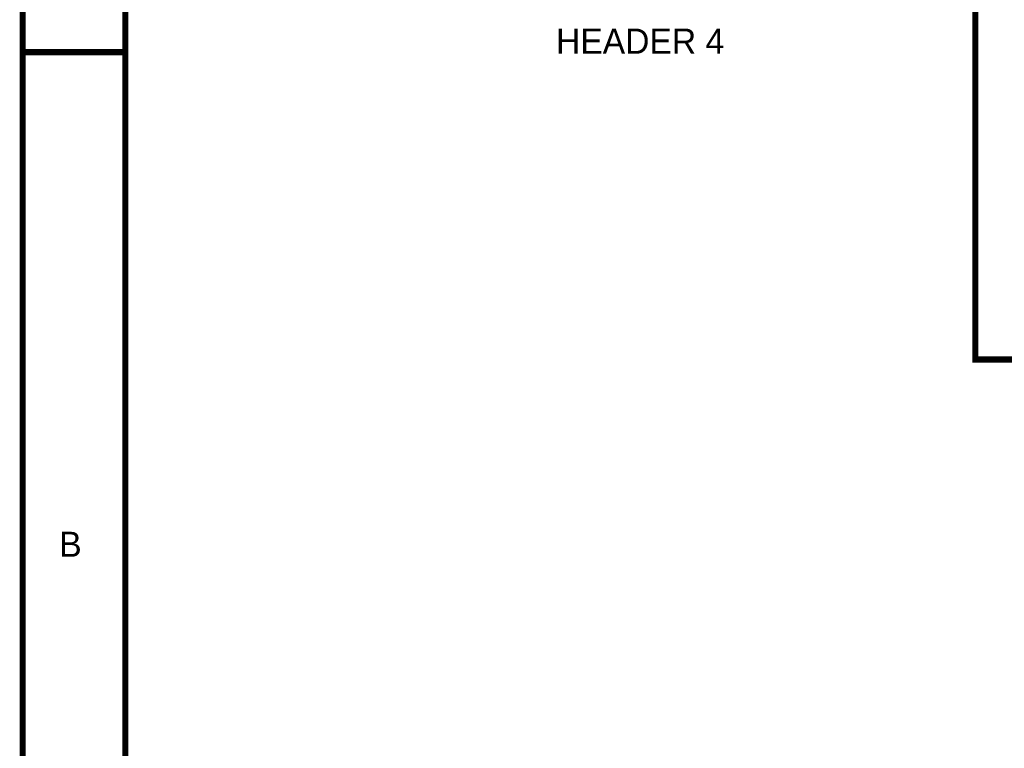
# Model space of a CAD drawing. Header units: inches. Extents: x 0 to 292, y 0 to 193.
# Tile 95 of 256: x 0 to 49, y 110 to 146. Entities that reach past the tile are written whole.
import ezdxf

# ---------------------------------------------------------------- set-up
doc = ezdxf.new("R2010")
doc.units = ezdxf.units.IN
doc.layers.add('Sheet', color=255, linetype='Continuous')

msp = doc.modelspace()

# ---------------------------------------------------------------- linework, layer by layer
at = {"layer": 'Sheet'}
for points in [[(0.058, 193.04, 0.3, 0.3, 0), (292.061, 193.04, 0.3, 0.3, 0), (292.061, 0, 0.3, 0.3, 0), (0.058, 0, 0.3, 0.3, 0), (0.058, 193.04, 0.3, 0.3, 0)], [(0.058, 193.04, 0.0991, 0.0991, 0), (0.058, 0, 0.0991, 0.0991, 0), (292.061, 0, 0.0991, 0.0991, 0), (292.061, 193.04, 0.0991, 0.0991, 0), (0.058, 193.04, 0.0991, 0.0991, 0), (0.058, 193.04, 0.0991, 0.0991, 0)], [(5.144, 187.953, 0.3, 0.3, 0), (286.976, 187.953, 0.3, 0.3, 0), (286.976, 5.068, 0.3, 0.3, 0), (5.144, 5.068, 0.3, 0.3, 0), (5.144, 187.953, 0.3, 0.3, 0)], [(5.144, 187.953, 0.0991, 0.0991, 0), (5.144, 5.068, 0.0991, 0.0991, 0), (286.976, 5.068, 0.0991, 0.0991, 0), (286.976, 187.953, 0.0991, 0.0991, 0), (5.144, 187.953, 0.0991, 0.0991, 0), (5.144, 187.953, 0.0991, 0.0991, 0)]]:
    msp.add_lwpolyline(points, format="xyseb", close=True, dxfattribs=at)
for points in [[(39.162, 149.516, 0.3, 0.3, 0), (47.287, 149.516, 0.3, 0.3, 0), (47.287, 129.538, 0.3, 0.3, 0), (53.892, 129.538, 0.3, 0.3, 0), (74.467, 129.538, 0.3, 0.3, 0), (90.034, 129.538, 0.3, 0.3, 0), (138.958, 129.538, 0.3, 0.3, 0), (164.345, 129.538, 0.3, 0.3, 0), (184.901, 129.538, 0.3, 0.3, 0), (201.657, 129.538, 0.3, 0.3, 0), (223.245, 129.538, 0.3, 0.3, 0), (248.281, 129.538, 0.3, 0.3, 0), (264.881, 129.538, 0.3, 0.3, 0), (264.881, 138.523, 0.3, 0.3, 0)], [(0.058, 144.78, 0.3, 0.3, 0), (5.144, 144.78, 0.3, 0.3, 0)]]:
    msp.add_lwpolyline(points, format="xyseb", dxfattribs=at)

# ---------------------------------------------------------------- texts
for s, height, p in [('HEADER 4', 1.2474, (26.498, 144.702)), ('B', 1.247, (1.87, 119.753))]:
    msp.add_text(s, height=height, dxfattribs=at).set_placement(p)

doc.saveas('drawing.dxf')
